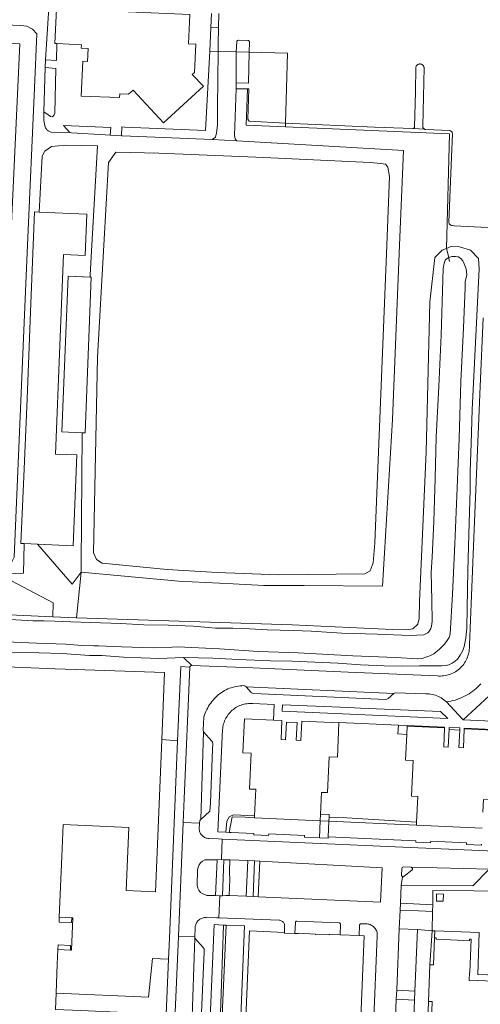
# Model space of a CAD drawing. Header units: metres. Extents: x 89888 to 94270, y 464165 to 468904.
# Tile 126 of 256: x 91685 to 91811, y 466293 to 466562. Entities that reach past the tile are written whole.
import ezdxf

# ---------------------------------------------------------------- set-up
doc = ezdxf.new("R2010")
doc.units = ezdxf.units.M
for name, color, linetype, lineweight in [('B_BEBOUWINGSGRENS_0', 251, 'CONTINUOUS', 13), ('B_BEBOUWINGSGRENS_1', 251, 'CONTINUOUS', 13), ('B_LUIFEL_1', 251, 'CONTINUOUS', 13), ('G_GRENS_ALGEMEEN_0', 251, 'CONTINUOUS', 13), ('K_KUNSTWERKGRENS_0', 251, 'CONTINUOUS', 13), ('K_KUNSTWERKGRENS_1', 251, 'CONTINUOUS', 13), ('T_CULTUURGRENS_0', 251, 'CONTINUOUS', 13), ('T_HEK_LIJN_0', 251, 'CONTINUOUS', 13), ('V_WEGGRENS_0', 251, 'CONTINUOUS', 13), ('W_WALBESCHERMING_LIJN_0', 251, 'CONTINUOUS', 13), ('W_WATERGRENS_0', 251, 'CONTINUOUS', 13)]:
    doc.layers.add(name, color=color, linetype=linetype, lineweight=lineweight)

msp = doc.modelspace()

# ---------------------------------------------------------------- linework, layer by layer
at = {"layer": 'B_BEBOUWINGSGRENS_0'}
for p, q in [((91690.28, 466418.37), (91686.69, 466418.52)), ((91791.23, 466366.42), (91791.33, 466368.66)), ((91791.33, 466368.66), (91801.57, 466368.18)), ((91802.8, 466367.73), (91805.7, 466367.59)), ((91749.61, 466343.64), (91749.64, 466344.18)), ((91767.56, 466342.83), (91749.61, 466343.64)), ((91793.88, 466341.63), (91793.92, 466342.41)), ((91811.83, 466340.82), (91793.88, 466341.63)), ((91799.38, 466322.83), (91799.35, 466320.86)), ((91773, 466311.68), (91778.19, 466311.46)), ((91779.63, 466311.4), (91777.7, 466265.96)), ((91778.19, 466311.46), (91779.63, 466311.4)), ((91797.15, 466293.47), (91797.53, 466303.47)), ((91798.16, 466293.44), (91797.15, 466293.47))]:
    msp.add_line(p, q, dxfattribs=at)
for points in [[(91695.63, 466555.12), (91695.05, 466555.15), (91695.47, 466564.62)], [(91698.21, 466564.5), (91731.95, 466563.01), (91731.6, 466555.06), (91733.54, 466554.97), (91733.2, 466547.17), (91732.6, 466546.67), (91735.69, 466543.51), (91724.75, 466533.41), (91716.46, 466542.37), (91715.21, 466541.26), (91712.77, 466541.34), (91712.75, 466540.33), (91702.28, 466540.73), (91702.68, 466550.26), (91703.96, 466550.22), (91704.13, 466553.79), (91702.25, 466553.88), (91702.31, 466554.76), (91695.63, 466555.12)], [(91686.69, 466418.52), (91685.76, 466418.57), (91686.56, 466436.87), (91687.44, 466458.05), (91688.43, 466481.84), (91689.52, 466509.11), (91690.8, 466509.05)], [(91690.8, 466509.05), (91703.75, 466508.51), (91703.3, 466497.22), (91697.45, 466497.48), (91696.42, 466472.63), (91695.21, 466442.98), (91701.07, 466442.73), (91700.02, 466417.94), (91690.28, 466418.37)], [(91670.68, 466385.34), (91695.12, 466384.32), (91725.03, 466383.29), (91724.28, 466364.98)], [(91749.64, 466344.18), (91749.97, 466351.41), (91748.26, 466351.49), (91748.71, 466361.27), (91746.44, 466361.38), (91746.86, 466370.7), (91754.8, 466370.33)], [(91754.8, 466370.33), (91757.1, 466370.23), (91756.87, 466365.01), (91758.12, 466364.96), (91758.34, 466369.77), (91761.24, 466369.64), (91761.02, 466364.82), (91762.27, 466364.77), (91762.51, 466369.98), (91772.68, 466369.52)], [(91772.68, 466369.52), (91772.26, 466360.19), (91769.99, 466360.29), (91769.54, 466350.51), (91767.91, 466350.58), (91767.64, 466344.61)], [(91793, 466359.25), (91790.91, 466359.34), (91791.23, 466366.42)], [(91801.57, 466368.18), (91801.34, 466362.99), (91802.59, 466362.93), (91802.8, 466367.73)], [(91805.7, 466367.59), (91805.48, 466362.8), (91806.72, 466362.74), (91806.96, 466367.93)], [(91806.96, 466367.93), (91816.99, 466367.47), (91816.57, 466358.21), (91814.3, 466358.32), (91813.85, 466348.54), (91812.17, 466348.61), (91812.02, 466345.16)], [(91724.28, 466364.98), (91723.28, 466340.68), (91722.57, 466323.4), (91714.55, 466323.73), (91715.26, 466341.01), (91697.34, 466341.75), (91696.97, 466333.09), (91696.26, 466316.44)], [(91793.92, 466342.41), (91794.25, 466349.42), (91792.55, 466349.5), (91793, 466359.25)], [(91799.35, 466320.86), (91801.2, 466320.83), (91801.24, 466322.79), (91799.38, 466322.83)], [(91696.26, 466316.44), (91696.21, 466315.16), (91699.63, 466315.02), (91699.68, 466316.29)], [(91699.68, 466316.29), (91699.95, 466316.28), (91699.58, 466307.46), (91699.31, 466307.47)], [(91757.28, 466266.82), (91746.32, 466267.28), (91748.23, 466312.71), (91757.79, 466312.31)], [(91757.79, 466312.31), (91757.78, 466312.14), (91760.63, 466312.02)], [(91760.63, 466312.02), (91761.55, 466311.98), (91761.56, 466312.08), (91766.26, 466311.88), (91766.26, 466311.78), (91770.07, 466311.62), (91770.07, 466311.8), (91773, 466311.68)], [(91797.53, 466303.47), (91798.54, 466303.43), (91798.84, 466310.88)], [(91798.84, 466310.88), (91799.27, 466310.85), (91799.25, 466310.52), (91805.14, 466310.21), (91808.39, 466310.03), (91808.41, 466310.5), (91808.83, 466310.48), (91808.48, 466301.35), (91808.41, 466301.35), (91808.33, 466299.19), (91810.5, 466299.1), (91810.5, 466299.18), (91817.19, 466298.92)], [(91695.89, 466307.62), (91695.71, 466303.66), (91695.38, 466295.73)], [(91699.31, 466307.47), (91699.37, 466308.77), (91695.94, 466308.91), (91695.89, 466307.62)], [(91695.38, 466295.73), (91695.19, 466291.28), (91702.15, 466290.97), (91720.12, 466290.17)], [(91796.95, 466288.18), (91797.96, 466288.14), (91798.16, 466293.44)]]:
    msp.add_lwpolyline(points, dxfattribs=at)
at = {"layer": 'B_BEBOUWINGSGRENS_1'}
msp.add_line((91767.64, 466344.61), (91767.56, 466342.83), dxfattribs=at)
at = {"layer": 'B_LUIFEL_1'}
for p, q in [((91704.98, 466491.31), (91698.67, 466491.57)), ((91699.68, 466316.29), (91696.26, 466316.44)), ((91695.89, 466307.62), (91699.31, 466307.47))]:
    msp.add_line(p, q, dxfattribs=at)
for points in [[(91698.67, 466491.57), (91696.93, 466449.06), (91702.53, 466448.81)], [(91702.53, 466448.81), (91703.33, 466448.76), (91704.98, 466491.31)]]:
    msp.add_lwpolyline(points, dxfattribs=at)
at = {"layer": 'G_GRENS_ALGEMEEN_0'}
for p, q in [((91692.37, 466548.57), (91692.53, 466550.64)), ((91713.24, 466529.88), (91710.21, 466530.07)), ((91704.98, 466491.31), (91704.69, 466491.32)), ((91798.9, 466312.77), (91798.84, 466310.88))]:
    msp.add_line(p, q, dxfattribs=at)
msp.add_lwpolyline([(91699.11, 466530.77), (91694, 466530.94), (91693.79, 466531), (91693.59, 466531.07), (91693.4, 466531.17), (91693.22, 466531.28), (91693.05, 466531.41), (91692.9, 466531.56), (91692.76, 466531.72), (91692.63, 466531.9), (91692.52, 466532.08), (91692.44, 466532.28), (91692.32, 466532.73), (91692.22, 466533.19), (91692.14, 466533.65), (91692.08, 466534.11), (91692.03, 466534.58), (91692.01, 466535.05), (91692.01, 466535.51), (91692.02, 466535.98), (91692.06, 466536.45)], dxfattribs=at)
at = {"layer": 'K_KUNSTWERKGRENS_0'}
msp.add_line((91769.96, 466342.72), (91767.56, 466342.83), dxfattribs=at)
at = {"layer": 'K_KUNSTWERKGRENS_1'}
for p, q in [((91767.56, 466342.83), (91767.35, 466338.17)), ((91769.76, 466338.42), (91769.96, 466342.72)), ((91769.96, 466342.72), (91770, 466343.72))]:
    msp.add_line(p, q, dxfattribs=at)
for points in [[(91770, 466343.72), (91770.04, 466344.51), (91767.64, 466344.61)], [(91767.35, 466338.17), (91769.74, 466338.06), (91769.76, 466338.42)]]:
    msp.add_lwpolyline(points, dxfattribs=at)
at = {"layer": 'T_CULTUURGRENS_0'}
for p, q in [((91792.9, 466531.88), (91796.13, 466531.7)), ((91702.25, 466410.75), (91700.99, 466398.27)), ((91694.5, 466398.55), (91700.99, 466398.27)), ((91730.17, 466387.45), (91732.48, 466385.2)), ((91770, 466343.72), (91774.86, 466343.6)), ((91774.86, 466343.6), (91793.92, 466342.41)), ((91740.87, 466322.35), (91741.27, 466332.17)), ((91749.58, 466331.88), (91749.21, 466322.12)), ((91793.48, 466296.3), (91793.37, 466293.78))]:
    msp.add_line(p, q, dxfattribs=at)
for points in [[(91582.48, 466495.98), (91682.59, 466491.39), (91682.97, 466500), (91685.45, 466555.07), (91585.33, 466560.29), (91582.66, 466500)], [(91792.9, 466531.88), (91792.99, 466531.89), (91793.08, 466531.92), (91793.17, 466531.97), (91793.24, 466532.03), (91793.3, 466532.1), (91793.34, 466532.19), (91793.37, 466532.28), (91793.37, 466532.38), (91793.63, 466541.88), (91793.71, 466548.7), (91793.76, 466548.85), (91793.83, 466548.99), (91793.92, 466549.12), (91794.03, 466549.23), (91794.15, 466549.34), (91794.29, 466549.42), (91794.44, 466549.48), (91794.59, 466549.52), (91794.75, 466549.54), (91794.91, 466549.54), (91795.06, 466549.52), (91795.22, 466549.48), (91795.36, 466549.41), (91795.5, 466549.33), (91795.62, 466549.23), (91795.73, 466549.11), (91795.82, 466548.98), (91795.89, 466548.84), (91795.94, 466548.69), (91795.97, 466548.53)], [(91795.97, 466548.53), (91795.59, 466532.58), (91795.61, 466532.43), (91795.64, 466532.3), (91795.69, 466532.16), (91795.76, 466532.04), (91795.85, 466531.92), (91795.9, 466531.87), (91795.95, 466531.82), (91796.01, 466531.78), (91796.06, 466531.74), (91796.13, 466531.7)], [(91700.99, 466398.27), (91759.88, 466396.29), (91787.33, 466395.08), (91791.25, 466394.99), (91792.88, 466395.23), (91794.22, 466396.52), (91794.65, 466398.02), (91794.74, 466402.72), (91796.5, 466443.63), (91797.54, 466484.46), (91798.87, 466496.71), (91800.9, 466498.69), (91802.13, 466499.17)], [(91802.13, 466499.17), (91803.56, 466499.73), (91805.68, 466499.59), (91808.67, 466498.66), (91810.8, 466496.4), (91811.01, 466493.57), (91809.08, 466455.08), (91808.82, 466445.9), (91808.6, 466438.27), (91808.58, 466433.25), (91808.26, 466424.2), (91807.92, 466411.15), (91807.74, 466400.79), (91807.65, 466395.5), (91807.42, 466392.68)], [(91690.28, 466418.37), (91699.77, 466407.4), (91702.25, 466410.75)], [(91694.5, 466398.55), (91694.59, 466402.35), (91679.64, 466410.21)], [(91662.95, 466398.63), (91663.1, 466399.46), (91664.58, 466399.88), (91694.5, 466398.55)], [(91807.42, 466392.68), (91806.92, 466390.39), (91806.54, 466389.29), (91805.84, 466388.05), (91805.07, 466386.99), (91804.5, 466386.41), (91803.66, 466385.88), (91802.77, 466385.45), (91801.96, 466385.22), (91800.86, 466385.11), (91799.39, 466385.15), (91794.74, 466385.14), (91790.06, 466385.05), (91785.05, 466385.14), (91778.59, 466385.4), (91772.35, 466385.82), (91766.09, 466386.15), (91759.92, 466386.4), (91753.95, 466386.5), (91745.19, 466386.89), (91738.22, 466387.24), (91730.17, 466387.45)], [(91730.17, 466387.45), (91723.49, 466387.17), (91713.85, 466387.54), (91707.9, 466387.98), (91704.5, 466387.98), (91697.04, 466388.47), (91690.78, 466388.67), (91683.19, 466388.74), (91674.41, 466389.74), (91669.41, 466390.01)], [(91741.82, 466339.69), (91742.07, 466342.75), (91742.83, 466344), (91744.01, 466344.46), (91749.64, 466344.18)], [(91735.51, 466179.1), (91735.87, 466188.7), (91737.91, 466237.49), (91740.31, 466290.25), (91741.16, 466314.33)]]:
    msp.add_lwpolyline(points, dxfattribs=at)
at = {"layer": 'T_HEK_LIJN_0'}
for p, q in [((91737.84, 466563.36), (91737.68, 466559.52)), ((91737.68, 466559.52), (91737.42, 466553.01)), ((91737.42, 466553.01), (91739.71, 466552.96)), ((91739.71, 466552.96), (91744.65, 466552.84)), ((91744.65, 466552.84), (91748.17, 466552.75)), ((91748.17, 466552.75), (91758.66, 466552.49)), ((91758.66, 466552.49), (91758.1, 466533.38)), ((91747.69, 466542.76), (91744.63, 466542.78)), ((91697.38, 466532.74), (91710.37, 466532.21)), ((91758.1, 466533.38), (91758.07, 466532.35)), ((91802.69, 466496.64), (91802.13, 466499.17))]:
    msp.add_line(p, q, dxfattribs=at)
for points in [[(91758.07, 466532.35), (91747.35, 466532.86), (91747.69, 466542.76)], [(91802.13, 466499.17), (91802.92, 466530.42), (91758.07, 466532.35)], [(91802.93, 466495.58), (91802.74, 466496.4), (91802.69, 466496.64)]]:
    msp.add_lwpolyline(points, dxfattribs=at)
at = {"layer": 'V_WEGGRENS_0'}
for p, q in [((91692.53, 466550.64), (91693.36, 466564.88)), ((91739.79, 466559.41), (91739.89, 466563.3)), ((91737.68, 466559.52), (91739.79, 466559.41)), ((91739.79, 466559.41), (91739.73, 466555.08)), ((91739.73, 466555.08), (91739.71, 466552.96)), ((91744.62, 466544.4), (91744.65, 466552.84)), ((91692.06, 466536.45), (91692.37, 466548.57)), ((91744.63, 466542.78), (91744.62, 466544.4)), ((91699.11, 466530.77), (91697.38, 466532.74)), ((91710.37, 466532.21), (91710.21, 466530.07)), ((91738.05, 466528.91), (91744.81, 466528.53)), ((91704.69, 466491.32), (91698.67, 466491.57)), ((91787.67, 466377.58), (91747.38, 466379.36)), ((91806.64, 466370.4), (91819, 466381.84)), ((91755, 466374.57), (91754.8, 466370.33)), ((91802.08, 466375.29), (91806.5, 466370.56)), ((91800.5, 466372.67), (91802.48, 466370.74)), ((91806.5, 466370.56), (91806.64, 466370.4)), ((91734.92, 466343.17), (91735.7, 466367.13)), ((91805.73, 466368.16), (91805.7, 466367.59)), ((91728.61, 466364.68), (91724.28, 466364.98)), ((91730.15, 466342.31), (91728.86, 466311.22)), ((91730.15, 466342.31), (91734.56, 466342.16)), ((91741.82, 466339.69), (91739.59, 466339.79)), ((91742.7, 466339.65), (91741.82, 466339.69)), ((91740.79, 466337.82), (91739.7, 466337.86)), ((91740.56, 466332.2), (91740.79, 466337.82)), ((91790.19, 466335.58), (91740.79, 466337.82)), ((91738.96, 466322.36), (91739.42, 466332.16)), ((91739.42, 466332.16), (91740.56, 466332.2)), ((91740.56, 466332.2), (91741.27, 466332.17)), ((91741.27, 466332.17), (91742.08, 466332.15)), ((91747.79, 466331.97), (91749.58, 466331.88)), ((91749.58, 466331.88), (91751.04, 466331.82)), ((91751.04, 466331.82), (91750.63, 466322.07)), ((91784.49, 466329.98), (91751.04, 466331.82)), ((91789.85, 466329.72), (91790.01, 466330.05)), ((91792.33, 466330.14), (91813.97, 466329.63)), ((91789.7, 466325.11), (91790.03, 466327.54)), ((91789.48, 466320.33), (91789.7, 466325.11)), ((91740.1, 466322.31), (91738.96, 466322.36)), ((91739.91, 466316.27), (91740.1, 466322.31)), ((91740.87, 466322.35), (91740.1, 466322.31)), ((91741.79, 466322.4), (91740.87, 466322.35)), ((91749.21, 466322.12), (91747.31, 466322.2)), ((91750.63, 466322.07), (91749.21, 466322.12)), ((91789.4, 466318.43), (91789.48, 466320.33)), ((91798.37, 466319.88), (91789.48, 466320.33)), ((91789.4, 466318.43), (91789.17, 466313.28)), ((91798.16, 466312.76), (91798.31, 466318.02)), ((91798.37, 466319.88), (91798.31, 466318.02)), ((91739.29, 466316.29), (91739.91, 466316.27)), ((91738.63, 466314.44), (91741.16, 466314.33)), ((91741.16, 466314.33), (91741.64, 466314.3)), ((91789.17, 466313.28), (91788.49, 466296.53)), ((91789.17, 466313.28), (91794.21, 466313.12)), ((91793.48, 466296.3), (91794.21, 466313.12)), ((91794.21, 466313.12), (91798.16, 466312.76)), ((91798.16, 466312.76), (91797.53, 466303.47)), ((91798.16, 466312.76), (91798.9, 466312.77)), ((91798.9, 466312.77), (91811.04, 466312.3)), ((91728.86, 466311.22), (91733.28, 466311.13)), ((91731.48, 466256.53), (91733.34, 466310.74)), ((91733.34, 466310.74), (91733.28, 466311.13)), ((91781.22, 466265.8), (91783.14, 466311.25)), ((91726.1, 466305.02), (91725.48, 466289.95)), ((91788.36, 466294.05), (91788.49, 466296.53)), ((91788.49, 466296.53), (91793.48, 466296.3)), ((91788.36, 466294.05), (91787.57, 466273.98)), ((91793.37, 466293.78), (91788.36, 466294.05)), ((91792.53, 466273.8), (91793.37, 466293.78)), ((91797.15, 466293.47), (91796.95, 466288.18))]:
    msp.add_line(p, q, dxfattribs=at)
for points in [[(91687.6, 466500), (91689.45, 466542.98), (91690.1, 466557.77), (91688.98, 466559.01), (91687.43, 466559.89), (91685.75, 466560.05), (91582.28, 466564.31), (91581.5, 466563.89), (91581.15, 466563.2), (91581.03, 466559.21), (91579.6, 466531.24)], [(91695.63, 466555.12), (91695.5, 466550.5), (91692.53, 466550.64)], [(91744.65, 466552.84), (91744.76, 466555.58), (91744.77, 466555.68), (91744.8, 466555.78), (91744.86, 466555.86), (91744.93, 466555.93), (91745.01, 466555.98), (91745.11, 466556.02), (91745.21, 466556.03), (91747.78, 466555.96), (91747.88, 466555.96), (91747.96, 466555.93), (91748.05, 466555.89), (91748.12, 466555.83), (91748.18, 466555.76), (91748.22, 466555.68), (91748.25, 466555.59), (91748.25, 466555.5), (91748.17, 466552.75)], [(91713.24, 466529.88), (91713.39, 466532.37), (91714.19, 466532.3), (91736.21, 466531.37), (91737.42, 466553.01)], [(91739.71, 466552.96), (91739.47, 466537.63), (91739.46, 466532.78), (91739.21, 466530.74), (91738.95, 466529.58), (91738.05, 466528.91)], [(91748.17, 466552.75), (91747.98, 466544.33), (91744.62, 466544.4)], [(91692.37, 466548.57), (91695.32, 466548.26), (91695, 466536.05), (91694.85, 466535.61), (91694.41, 466535.13), (91693.89, 466535.2), (91693.22, 466535.68), (91692.06, 466536.45)], [(91744.81, 466528.53), (91744.29, 466529.07), (91744.11, 466529.96), (91744.63, 466542.78)], [(91747.69, 466542.76), (91748.04, 466542.76), (91747.83, 466534.46), (91748.15, 466533.92), (91758.1, 466533.38)], [(91758.1, 466533.38), (91782.45, 466532.29), (91792.9, 466531.88)], [(91579.6, 466531.24), (91578.49, 466505.26), (91578.26, 466500), (91576.29, 466455.36), (91574.83, 466418.12), (91575.05, 466417.23), (91575.39, 466416.65), (91600.65, 466414.87), (91627.66, 466413.28), (91652.22, 466412.9), (91681.16, 466412.03), (91682.12, 466412.55), (91683.4, 466413.71), (91683.94, 466414.86), (91687.16, 466489.58), (91687.6, 466500)], [(91710.21, 466530.07), (91708.76, 466530.16), (91699.61, 466530.75), (91699.11, 466530.77)], [(91796.13, 466531.7), (91796.19, 466531.67), (91796.26, 466531.64), (91796.32, 466531.62), (91796.39, 466531.6), (91796.46, 466531.59), (91802.9, 466531.35), (91803.05, 466531.32), (91803.19, 466531.27), (91803.32, 466531.19), (91803.44, 466531.1), (91803.55, 466530.98), (91803.63, 466530.86), (91803.69, 466530.72), (91803.74, 466530.57), (91803.75, 466530.42), (91803.47, 466524.09), (91802.74, 466506.34), (91802.76, 466506.19), (91802.81, 466506.05), (91802.87, 466505.91), (91802.95, 466505.79), (91803.05, 466505.68), (91803.16, 466505.58), (91803.29, 466505.5), (91803.43, 466505.43), (91803.57, 466505.39), (91803.72, 466505.37), (91804.22, 466505.34), (91822.48, 466504.45)], [(91690.8, 466509.05), (91691.6, 466524.37), (91692.29, 466525.7), (91694.15, 466526.99), (91698, 466527.37), (91706.69, 466527.13), (91705.18, 466500), (91704.73, 466491.93), (91704.69, 466491.32)], [(91702.25, 466410.75), (91728.88, 466408.3), (91743.82, 466407.49), (91752.15, 466407.1), (91763.16, 466407.07), (91784.6, 466406.86), (91787.36, 466452.45), (91789.27, 466500), (91790.31, 466525.92), (91744.81, 466528.53)], [(91738.05, 466528.91), (91713.58, 466529.86), (91713.24, 466529.88)], [(91705.59, 466416.02), (91706.46, 466414.14), (91707.97, 466413.19), (91725.77, 466411.43), (91739.37, 466410.63), (91756.19, 466409.97), (91779.75, 466410.29), (91781.23, 466411.05), (91782.05, 466413.23), (91782.5, 466418.74), (91785.77, 466500), (91786.52, 466518.75), (91786.07, 466521.38), (91785.43, 466522.13), (91784.18, 466522.37), (91781.27, 466522.6), (91752.15, 466524.01), (91723.51, 466525.16), (91711.68, 466525.48), (91709.74, 466522.64), (91708.47, 466500)], [(91708.47, 466500), (91706.74, 466469.47), (91705.59, 466416.02)], [(91812.16, 466480.19), (91811.3, 466461.46), (91809.77, 466424.59), (91808.35, 466390.86), (91808.37, 466390.42), (91808.36, 466389.99), (91808.33, 466389.56), (91808.28, 466389.13), (91808.2, 466388.71), (91808.1, 466388.28), (91807.97, 466387.87), (91807.83, 466387.46), (91807.66, 466387.06), (91807.47, 466386.67), (91807.26, 466386.29), (91807.03, 466385.93), (91806.79, 466385.57), (91806.52, 466385.23), (91806.23, 466384.91), (91805.93, 466384.6), (91805.61, 466384.31), (91805.28, 466384.03), (91804.93, 466383.78), (91804.57, 466383.54), (91804.19, 466383.32), (91803.81, 466383.12), (91803.41, 466382.95), (91803.01, 466382.79), (91802.59, 466382.66), (91802.18, 466382.55), (91801.75, 466382.47), (91801.32, 466382.4), (91800.89, 466382.36), (91800.46, 466382.34), (91800.03, 466382.35), (91799.6, 466382.38), (91775.24, 466383.45), (91749.14, 466384.58), (91732.48, 466385.2)], [(91702.53, 466448.81), (91702.23, 466412.7), (91702.25, 466410.75)], [(91679.64, 466410.21), (91686.45, 466410.47), (91686.69, 466418.52)], [(91731.95, 466384.74), (91729.47, 466384.97), (91728.61, 466364.68)], [(91731.95, 466384.74), (91730.42, 466348.92), (91730.15, 466342.31)], [(91732.48, 466385.2), (91732.37, 466385.19), (91732.26, 466385.16), (91732.17, 466385.11), (91732.08, 466385.03), (91732.02, 466384.95), (91731.97, 466384.85), (91731.95, 466384.74)], [(91837.15, 466387), (91836.36, 466369.03), (91806.64, 466370.4)], [(91747.38, 466379.36), (91747.06, 466379.6), (91746.68, 466379.72), (91746.19, 466379.71), (91745.7, 466379.67), (91745.2, 466379.61), (91744.71, 466379.53), (91744.23, 466379.43), (91743.75, 466379.31), (91743.28, 466379.16), (91742.81, 466379), (91742.35, 466378.81), (91741.9, 466378.6), (91741.46, 466378.38), (91741.03, 466378.14), (91740.61, 466377.87), (91740.2, 466377.59)], [(91747.38, 466379.36), (91748.73, 466377.89), (91749.05, 466377.67), (91749.42, 466377.58), (91785.42, 466375.96), (91785.81, 466376.02), (91786.15, 466376.25), (91787.67, 466377.58)], [(91811.47, 466380.22), (91811.06, 466379.78), (91810.63, 466379.36), (91810.18, 466378.96), (91809.72, 466378.57), (91809.25, 466378.2), (91808.76, 466377.85), (91808.26, 466377.52), (91807.74, 466377.21), (91807.21, 466376.92), (91806.68, 466376.65), (91806.13, 466376.4), (91805.57, 466376.17), (91805, 466375.97), (91804.43, 466375.79), (91803.85, 466375.63), (91803.26, 466375.49), (91802.67, 466375.38), (91802.08, 466375.29)], [(91735.7, 466367.13), (91735.61, 466367.53), (91735.81, 466371.22), (91735.97, 466371.72), (91736.16, 466372.21), (91736.36, 466372.7), (91736.58, 466373.17), (91736.82, 466373.64), (91737.08, 466374.09), (91737.36, 466374.53), (91737.66, 466374.97), (91737.97, 466375.38), (91738.3, 466375.79), (91738.65, 466376.18), (91739.02, 466376.56), (91739.4, 466376.92), (91739.79, 466377.26), (91740.2, 466377.59)], [(91802.08, 466375.29), (91801.74, 466375.59), (91801.4, 466375.86), (91801.04, 466376.12), (91800.66, 466376.35), (91800.27, 466376.57), (91799.88, 466376.76), (91799.47, 466376.94), (91799.05, 466377.09), (91798.63, 466377.22), (91798.2, 466377.32), (91797.76, 466377.4), (91797.32, 466377.46), (91796.88, 466377.5), (91796.44, 466377.51), (91788.02, 466377.76), (91787.67, 466377.58)], [(91743.55, 466372.99), (91743.86, 466373.25), (91744.19, 466373.48), (91744.52, 466373.71), (91744.87, 466373.91), (91745.23, 466374.09), (91745.6, 466374.26), (91745.98, 466374.4), (91746.36, 466374.53), (91746.75, 466374.63), (91747.14, 466374.72), (91747.54, 466374.78), (91747.94, 466374.82), (91748.35, 466374.84), (91748.75, 466374.84), (91749.15, 466374.82), (91755, 466374.57)], [(91802.48, 466370.74), (91757.22, 466372.73), (91757.3, 466374.48)], [(91757.3, 466374.48), (91775.29, 466373.79), (91778.61, 466373.54), (91798.3, 466372.75), (91800.5, 466372.67)], [(91739.59, 466339.79), (91740.9, 466367.73), (91740.94, 466368.13), (91741, 466368.53), (91741.08, 466368.92), (91741.19, 466369.31), (91741.31, 466369.7), (91741.45, 466370.08), (91741.61, 466370.44), (91741.79, 466370.8), (91741.99, 466371.15), (91742.21, 466371.49), (91742.45, 466371.82), (91742.7, 466372.14), (91742.97, 466372.43), (91743.25, 466372.72), (91743.55, 466372.99)], [(91772.68, 466369.52), (91772.69, 466369.67), (91788.94, 466368.92)], [(91788.94, 466368.92), (91788.83, 466366.53), (91791.23, 466366.42)], [(91788.94, 466368.92), (91791.34, 466368.82), (91801.58, 466368.35), (91801.57, 466368.18)], [(91738.16, 466362.4), (91738.22, 466363.86), (91738.15, 466364.24), (91737.94, 466364.58), (91735.7, 466367.13)], [(91802.8, 466367.73), (91802.83, 466368.29), (91805.73, 466368.16)], [(91806.96, 466367.93), (91806.96, 466368.1), (91824.05, 466367.32), (91834.36, 466366.91)], [(91728.61, 466364.68), (91727.94, 466348.94), (91726.34, 466310.79), (91726.1, 466305.02)], [(91734.92, 466343.17), (91737.41, 466345.46), (91737.56, 466347.69), (91738.16, 466362.4)], [(91739.7, 466337.86), (91737.15, 466337.96), (91736.91, 466337.98), (91736.66, 466338.02), (91736.42, 466338.09), (91736.19, 466338.17), (91735.97, 466338.28), (91735.75, 466338.41), (91735.55, 466338.55), (91735.36, 466338.72), (91735.19, 466338.89), (91735.03, 466339.09), (91734.9, 466339.29), (91734.78, 466339.51), (91734.68, 466339.74), (91734.6, 466339.97), (91734.54, 466340.22), (91734.5, 466340.46), (91734.56, 466342.16)], [(91734.56, 466342.16), (91734.66, 466342.85), (91734.92, 466343.17)], [(91864.26, 466333.76), (91864.3, 466333.71), (91864.34, 466333.65), (91864.37, 466333.58), (91864.38, 466333.52), (91864.39, 466333.45), (91864.33, 466332.79), (91864.32, 466332.64), (91864.28, 466332.49), (91864.22, 466332.35), (91864.14, 466332.22), (91864.04, 466332.1), (91863.92, 466332), (91863.79, 466331.92), (91863.65, 466331.86), (91863.51, 466331.82), (91863.35, 466331.8), (91852.59, 466332.28), (91839.01, 466332.86), (91838.41, 466333.53), (91813.19, 466334.56), (91790.19, 466335.58)], [(91738.96, 466322.36), (91736.58, 466322.42), (91736.01, 466322.63), (91735.49, 466322.84), (91734.82, 466323.24), (91734.42, 466323.83), (91734.09, 466324.41), (91733.92, 466325.19), (91734.07, 466329.36), (91734.22, 466330.13), (91734.49, 466330.75), (91734.9, 466331.3), (91735.39, 466331.82), (91736.02, 466332.13), (91739.42, 466332.16)], [(91784.49, 466329.98), (91784.07, 466320.58), (91750.63, 466322.07)], [(91789.7, 466325.11), (91809.27, 466325.02), (91813.64, 466329.5), (91813.97, 466329.63)], [(91790.03, 466327.54), (91789.96, 466327.59), (91789.89, 466327.66), (91789.85, 466327.73), (91789.82, 466327.82), (91789.81, 466327.91), (91789.82, 466328), (91789.85, 466329.72)], [(91790.01, 466330.05), (91790.35, 466330.21), (91792.33, 466330.14)], [(91792.33, 466330.14), (91792.43, 466330.12), (91792.53, 466330.08), (91792.62, 466330.02), (91792.68, 466329.95), (91792.74, 466329.85), (91792.77, 466329.75), (91792.77, 466329.65), (91792.76, 466329.54), (91792.72, 466329.45), (91792.66, 466329.36), (91792.58, 466329.29), (91790.54, 466327.64), (91790.47, 466327.57), (91790.39, 466327.53), (91790.3, 466327.5), (91790.21, 466327.49), (91790.12, 466327.51), (91790.03, 466327.54)], [(91850.95, 466315.05), (91851.45, 466323.34), (91848.88, 466323.52), (91848.7, 466320.89), (91846.71, 466320.91), (91846.62, 466323.5), (91834.8, 466323.57), (91834.76, 466321.1), (91829.9, 466321.15), (91829.92, 466323.58), (91825.43, 466323.6), (91820.87, 466323.59), (91798.39, 466323.74), (91798.37, 466319.88)], [(91798.31, 466318.02), (91794.43, 466318.2), (91789.4, 466318.43)], [(91733.28, 466311.13), (91733.39, 466313.46), (91733.4, 466313.72), (91733.43, 466313.98), (91733.48, 466314.23), (91733.56, 466314.48), (91733.66, 466314.72), (91733.78, 466314.95), (91733.92, 466315.17), (91734.08, 466315.38), (91734.26, 466315.57), (91734.45, 466315.74), (91734.66, 466315.9), (91734.88, 466316.03), (91735.12, 466316.15), (91735.36, 466316.24), (91735.61, 466316.31), (91735.87, 466316.35), (91736.13, 466316.38), (91736.39, 466316.38), (91739.29, 466316.29)], [(91757.79, 466312.31), (91757.86, 466314.22), (91757.83, 466314.41), (91757.78, 466314.59), (91757.71, 466314.76), (91757.62, 466314.92), (91757.51, 466315.08), (91757.38, 466315.21), (91757.23, 466315.33), (91757.07, 466315.43), (91756.91, 466315.52), (91756.73, 466315.58), (91756.55, 466315.62), (91756.36, 466315.64), (91739.91, 466316.27)], [(91773, 466311.68), (91773.14, 466314.54), (91773.13, 466314.62), (91773.09, 466314.71), (91773.04, 466314.78), (91772.97, 466314.84), (91772.9, 466314.88), (91772.82, 466314.91), (91772.73, 466314.92), (91761.2, 466315.43), (91761.12, 466315.42), (91761.03, 466315.39), (91760.96, 466315.34), (91760.89, 466315.28), (91760.84, 466315.21), (91760.81, 466315.13), (91760.79, 466315.05), (91760.63, 466312.02)], [(91733.55, 466193.09), (91733.79, 466198.76), (91734.96, 466227.31), (91735.88, 466250), (91736.76, 466271.88), (91738.63, 466314.44)], [(91783.14, 466311.25), (91783.18, 466311.75), (91783.16, 466312.02), (91783.11, 466312.29), (91783.03, 466312.55), (91782.93, 466312.8), (91782.82, 466313.04), (91782.68, 466313.28), (91782.51, 466313.49), (91782.34, 466313.7), (91782.14, 466313.89), (91781.93, 466314.06), (91781.7, 466314.21), (91781.47, 466314.34), (91781.22, 466314.45), (91780.96, 466314.53), (91780.7, 466314.59), (91780.43, 466314.64), (91780.16, 466314.65), (91778.68, 466314.69), (91778.59, 466314.65), (91778.5, 466314.59), (91778.42, 466314.52), (91778.36, 466314.44), (91778.32, 466314.34), (91778.29, 466314.24), (91778.19, 466311.46)], [(91811.04, 466312.3), (91810.64, 466300.83), (91821.16, 466300.43), (91821.12, 466299.22)], [(91728.86, 466311.22), (91727.59, 466282.17), (91727.52, 466280.34), (91726.23, 466250), (91723.59, 466187.87)], [(91735.84, 466307.03), (91735.89, 466307.47), (91735.83, 466307.87), (91735.61, 466308.21), (91733.34, 466310.74)], [(91731.48, 466256.53), (91733.5, 466258.75), (91733.69, 466259.08), (91733.79, 466259.44), (91733.91, 466261.64), (91734.34, 466271.8), (91735.84, 466307.03)], [(91695.38, 466295.73), (91720.6, 466294.67), (91721.75, 466305.2), (91726.1, 466305.02)]]:
    msp.add_lwpolyline(points, dxfattribs=at)
at = {"layer": 'W_WALBESCHERMING_LIJN_0'}
for p, q in [((91742.08, 466332.15), (91742.86, 466332.13)), ((91742.86, 466332.13), (91747.79, 466331.97)), ((91747.31, 466322.2), (91747.79, 466331.97)), ((91742.68, 466322.37), (91741.79, 466322.4)), ((91747.31, 466322.2), (91742.68, 466322.37)), ((91741.64, 466314.3), (91741.89, 466314.29))]:
    msp.add_line(p, q, dxfattribs=at)
for points in [[(91749.42, 466339.35), (91743.27, 466339.62), (91742.7, 466339.65)], [(91741.89, 466314.29), (91737.55, 466217.48), (91736.03, 466179.08), (91741.06, 466179.01)], [(91741.89, 466314.29), (91746.91, 466314.12), (91744.87, 466264.52), (91744.77, 466264.37)]]:
    msp.add_lwpolyline(points, dxfattribs=at)
at = {"layer": 'W_WATERGRENS_0'}
for p, q in [((91793.88, 466341.63), (91769.96, 466342.72)), ((91742.86, 466332.13), (91742.78, 466328.81))]:
    msp.add_line(p, q, dxfattribs=at)
for points in [[(91706.97, 466390.62), (91713.23, 466390.34), (91721.91, 466390.02), (91727.13, 466390.22), (91728.68, 466390.34), (91740.05, 466389.75), (91750.68, 466389.08), (91761.55, 466388.7), (91776.46, 466387.86), (91788.2, 466387.37), (91794.22, 466387.09), (91795.44, 466387.18), (91796.48, 466387.47), (91797.57, 466387.89), (91798.62, 466388.45), (91800.18, 466389.71), (91801.58, 466391.01), (91802.26, 466392.04), (91802.84, 466392.87), (91803.09, 466393.78), (91803.74, 466404.71), (91804.35, 466418.44), (91804.99, 466433.79), (91805.54, 466447.21), (91806.04, 466462.76), (91806.74, 466477.43), (91807.18, 466488.47), (91807.21, 466490.12), (91807.49, 466491.16), (91807.63, 466491.97), (91807.45, 466493.55), (91806.93, 466494.97), (91806.54, 466495.78), (91805.98, 466496.36), (91805.24, 466496.84), (91804.54, 466496.96), (91803.56, 466496.9), (91802.69, 466496.64)], [(91802.69, 466496.64), (91802.58, 466496.61), (91802.03, 466496.25), (91801.76, 466495.91), (91801.45, 466495.14), (91801.19, 466493.67), (91801.05, 466490.6), (91800.62, 466475.49), (91800.03, 466461.46), (91799.28, 466447.6), (91799.03, 466436.42), (91798.61, 466424.54), (91798.21, 466414.78), (91797.92, 466410.65), (91798.13, 466403.1), (91798.22, 466397.24), (91798, 466396), (91797.83, 466395.36), (91797.58, 466394.9), (91797.14, 466394.29), (91797, 466394.16), (91796.46, 466393.83), (91795.88, 466393.64), (91792.04, 466393.45), (91783.23, 466393.8), (91773.53, 466394.06), (91765.09, 466394.58)], [(91663.07, 466396.02), (91663.01, 466395.64), (91662.99, 466394.76), (91662.91, 466394), (91663, 466393.53), (91663.14, 466393.11), (91663.41, 466392.77), (91663.82, 466392.61), (91667.27, 466392.15), (91674.95, 466391.93), (91683.86, 466391.59), (91690.07, 466391.37), (91698.02, 466391.09), (91702.4, 466390.69), (91705.68, 466390.63), (91706.97, 466390.62)], [(91765.09, 466394.58), (91760.15, 466394.76), (91753.08, 466394.95), (91748.21, 466395.24), (91743.66, 466395.42), (91738.98, 466395.43), (91732.92, 466395.93), (91726.12, 466396.26), (91719.41, 466396.35), (91713.08, 466396.67), (91704.83, 466396.98), (91699.42, 466397.12), (91695.05, 466397.33), (91692.08, 466397.44), (91689.07, 466397.44), (91682.84, 466397.78)], [(91749.61, 466343.64), (91747.07, 466343.76), (91743.47, 466343.92), (91742.7, 466339.65)], [(91767.35, 466338.17), (91763.28, 466338.35), (91763.3, 466338.79), (91753.5, 466339.23), (91753.48, 466338.8), (91749.4, 466338.99), (91749.42, 466339.35)], [(91811.64, 466336.46), (91811.63, 466336.17), (91807.56, 466336.35), (91807.58, 466336.81), (91797.77, 466337.25), (91797.75, 466336.82), (91793.68, 466337.01), (91793.69, 466337.34), (91769.76, 466338.42)], [(91742.78, 466328.81), (91742.92, 466326.8), (91742.68, 466322.37)]]:
    msp.add_lwpolyline(points, dxfattribs=at)

doc.saveas('drawing.dxf')
